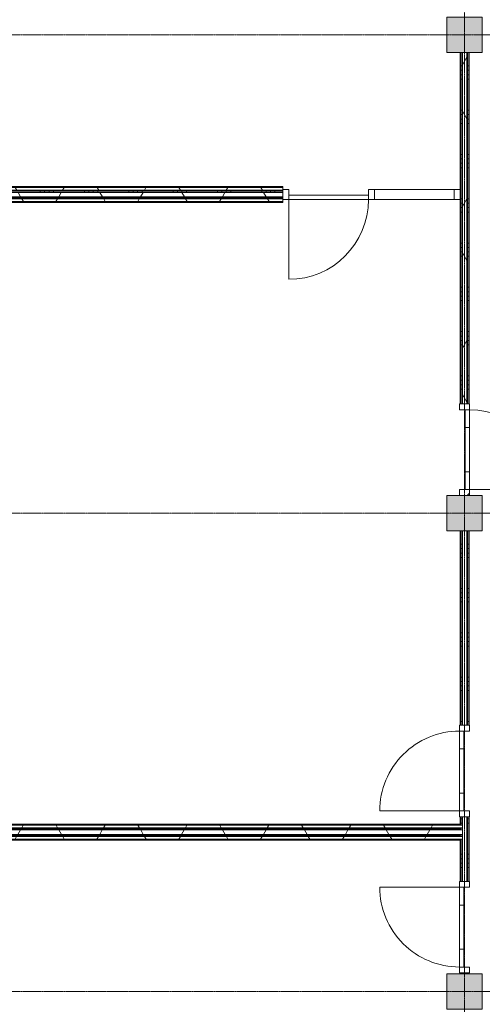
# Model space of a CAD drawing. Header units: millimetres. Extents: x -6115 to 78411, y -6358 to 59618.
# Tile 31 of 99: x 5779 to 11000, y 16056 to 27172. Entities that reach past the tile are written whole.
import ezdxf

# ---------------------------------------------------------------- set-up
doc = ezdxf.new("R2010")
doc.units = ezdxf.units.MM
doc.linetypes.add('stramien', pattern=[22.225, 12.7, -3.175, 3.175, -3.175])
for name, color, linetype, lineweight in [('00_Algemeen', 7, 'Continuous', 35), ('22_Metselwerk', 7, 'Continuous', 9), ('25_Metaalconstructiewerk', 7, 'Continuous', 9), ('30_Kozijnen-ramen-deuren', 7, 'Continuous', 9)]:
    doc.layers.add(name, color=color, linetype=linetype, lineweight=lineweight)
pattern_1 = [(180, (10850, 24500), (8e-13, -500), []), (180, (10850, 24550), (8e-13, -500), []), (180, (10850, 24600), (8e-13, -500), []), (180, (10850, 24650), (8e-13, -500), [])]
pattern_2 = [(60, (0, 0), (-692.82, 400), []), (120, (0, 0), (-692.82, -400), [])]
pattern_3 = [(180, (10850, 19100), (-3e-12, -500), []), (180, (10850, 19150), (-3e-12, -500), []), (180, (10850, 19200), (-3e-12, -500), []), (180, (10850, 19250), (-3e-12, -500), [])]
pattern_4 = [(90, (5510, 17950), (-500, 3e-13), []), (90, (5560, 17950), (-500, 3e-13), []), (90, (5610, 17950), (-500, 3e-13), []), (90, (5660, 17950), (-500, 3e-13), [])]
pattern_5 = [(90, (5510, 25147.5), (-500, 3e-13), []), (90, (5560, 25147.5), (-500, 3e-13), []), (90, (5610, 25147.5), (-500, 3e-13), []), (90, (5660, 25147.5), (-500, 3e-13), [])]

# ---------------------------------------------------------------- blocks, each defined once
blk = doc.blocks.new('Direct Shape - 2410-10368 v1 - IFC-model constructie _zonder onderbouw_ _MM21228_-1202152-02 tweede verdieping overzicht')
at = {"layer": '25_Metaalconstructiewerk'}
blk.add_hatch(color=256, dxfattribs=at).paths.add_polyline_path([(-200, -200), (200, -200), (200, 200), (-200, 200)])
for p, q in [((200, 200), (-200, 200)), ((-200, 200), (-200, -200)), ((200, -200), (200, 200)), ((-200, -200), (200, -200))]:
    blk.add_line(p, q, dxfattribs=at)
blk = doc.blocks.new('Direct Shape - NLRS_28_SC_TLB_kolom vierkant prefab_gen_AT_kolom vierkant_gen_lxb 400x400_800372-1202416-02 tweede verdieping overzicht')
blk.add_blockref('Direct Shape - 2410-10368 v1 - IFC-model constructie _zonder onderbouw_ _MM21228_-1202152-02 tweede verdieping overzicht', (0, 0))
blk = doc.blocks.new('Direct Shape - NLRS_28_SC_TLB_kolom vierkant prefab_gen_AT_kolom vierkant_gen_lxb 400x400_800374-1202418-02 tweede verdieping overzicht')
blk.add_blockref('Direct Shape - 2410-10368 v1 - IFC-model constructie _zonder onderbouw_ _MM21228_-1202152-02 tweede verdieping overzicht', (0, 0))
blk = doc.blocks.new('Direct Shape - NLRS_28_SC_TLB_kolom vierkant prefab_gen_AT_kolom vierkant_gen_lxb 400x400_800376-1202420-02 tweede verdieping overzicht')
blk.add_blockref('Direct Shape - 2410-10368 v1 - IFC-model constructie _zonder onderbouw_ _MM21228_-1202152-02 tweede verdieping overzicht', (0, 0))
blk = doc.blocks.new('2410-10368 v1 - IFC-model constructie _zonder onderbouw_ _MM21228__ifc-1-02 tweede verdieping overzicht')
at = {"layer": '25_Metaalconstructiewerk', "lineweight": 9}
for name, p in [('Direct Shape - NLRS_28_SC_TLB_kolom vierkant prefab_gen_AT_kolom vierkant_gen_lxb 400x400_800376-1202420-02 tweede verdieping overzicht', (10800, 27000)), ('Direct Shape - NLRS_28_SC_TLB_kolom vierkant prefab_gen_AT_kolom vierkant_gen_lxb 400x400_800374-1202418-02 tweede verdieping overzicht', (10800, 21600)), ('Direct Shape - NLRS_28_SC_TLB_kolom vierkant prefab_gen_AT_kolom vierkant_gen_lxb 400x400_800372-1202416-02 tweede verdieping overzicht', (10800, 16200))]:
    blk.add_blockref(name, p, dxfattribs=at)
blk = doc.blocks.new('32_AEE_VO_FIX_Binnendeuren - D_900x2300_glasstrook lariks-8015828-02 tweede verdieping overzicht')
at = {"layer": '30_Kozijnen-ramen-deuren', "true_color": 0xc0c0c0}
h = blk.add_hatch(dxfattribs=at)
h.set_pattern_fill('FP_85', color=9, style=0, pattern_type=2)
h.set_pattern_definition([(315, (-22317, 10800), (212.132, 212.132), [])])
h.paths.add_polyline_path([(-517, -57), (-450, -57), (-450, 57), (-517, 57)])
h.paths.add_polyline_path([(450, 57), (450, -57), (517, -57), (517, 57)])
at = {"layer": '30_Kozijnen-ramen-deuren'}
for p, q in [((-517, 57), (-450, 57)), ((-450, 57), (-450, -57)), ((450, 57), (517, 57)), ((450, -57), (450, 57)), ((517, 57), (517, 50)), ((-450, -57), (-517, -57)), ((-450, -57), (-450, -7)), ((-450, -7), (-250, -7)), ((-250, -57), (-450, -57)), ((-250, -7), (250, -7)), ((-250, -7), (-250, -57)), ((250, -57), (-250, -57)), ((250, -7), (450, -7)), ((250, -57), (250, -7)), ((450, -57), (250, -57)), ((450, -7), (450, -57)), ((517, -57), (450, -57)), ((517, -50), (517, -57))]:
    blk.add_line(p, q, dxfattribs=at)
blk = doc.blocks.new('32_AEE_VO_FIX_Binnendeuren - D_1800x2300_Deur_zijlicht rechts 900 lariks-V51-02 tweede verdieping overzicht')
at = {"layer": '30_Kozijnen-ramen-deuren', "true_color": 0xc0c0c0}
h = blk.add_hatch(dxfattribs=at)
h.set_pattern_fill('FP_155', color=9, style=0, pattern_type=2)
h.set_pattern_definition([(45, (-9266, -25197.5), (-212.132, 212.132), [])])
h.paths.add_polyline_path([(-450, -57), (-450, 57), (-517, 57), (-517, -57)])
h.paths.add_polyline_path([(1417, -57), (1484, -57), (1484, 57), (1417, 57)])
at = {"layer": '30_Kozijnen-ramen-deuren'}
for p, q in [((-517, 57), (-450, 57)), ((-450, 57), (-450, -57)), ((450, 57), (517, 57)), ((450, -57), (450, 57)), ((517, 57), (1417, 57)), ((517, 57), (517, -57)), ((1417, 57), (1484, 57)), ((1417, -57), (1417, 57)), ((-450, -57), (-517, -57)), ((-450, -7), (450, -7)), ((-450, -57), (-450, -7)), ((450, -57), (-450, -57)), ((450, -7), (450, -57)), ((517, -57), (450, -57)), ((1417, -57), (517, -57)), ((1484, -57), (1417, -57))]:
    blk.add_line(p, q, dxfattribs=at)
blk = doc.blocks.new('32_AEE_VO_FIX_Binnendeuren - D_900x2300_glasstrook lariks-8428318-02 tweede verdieping overzicht')
at = {"layer": '30_Kozijnen-ramen-deuren'}
for p, q in [((-450, 57), (-517, 57)), ((-517, 57), (-517, 50)), ((-250, 57), (-450, 57)), ((-450, 57), (-450, 7)), ((-450, -57), (-450, 57)), ((-450, 7), (-250, 7)), ((250, 57), (-250, 57)), ((-250, 7), (-250, 57)), ((-250, 7), (250, 7)), ((450, 57), (250, 57)), ((250, 57), (250, 7)), ((250, 7), (450, 7)), ((450, 7), (450, 57)), ((450, 57), (450, -57)), ((517, 57), (450, 57)), ((517, 50), (517, 57)), ((-517, -50), (-517, -57)), ((-517, -57), (-450, -57)), ((450, -57), (517, -57)), ((517, -57), (517, -50))]:
    blk.add_line(p, q, dxfattribs=at)
blk = doc.blocks.new('32_AEE_VO_FIX_Binnendeuren - D_900x2300_glasstrook lariks-8428316-02 tweede verdieping overzicht')
at = {"layer": '30_Kozijnen-ramen-deuren'}
for p, q in [((-517, 57), (-450, 57)), ((-517, 50), (-517, 57)), ((-450, 57), (-450, -57)), ((450, 57), (517, 57)), ((450, -57), (450, 57)), ((517, 57), (517, 50)), ((-517, -57), (-517, -50)), ((-450, -57), (-517, -57)), ((-450, -57), (-450, -7)), ((-450, -7), (-250, -7)), ((-250, -57), (-450, -57)), ((-250, -7), (250, -7)), ((-250, -7), (-250, -57)), ((250, -57), (-250, -57)), ((250, -7), (450, -7)), ((250, -57), (250, -7)), ((450, -57), (250, -57)), ((450, -7), (450, -57)), ((517, -57), (450, -57)), ((517, -50), (517, -57))]:
    blk.add_line(p, q, dxfattribs=at)
blk = doc.blocks.new('30_AEE_VO_draairichting - 30_AEE_VO_draairichting-8193168-02 tweede verdieping overzicht')
at = {"layer": '30_Kozijnen-ramen-deuren'}
blk.add_line((-450, -900), (-450, 0), dxfattribs=at)
blk.add_arc((-450, 0), 900, 270, 0, dxfattribs=at)
blk = doc.blocks.new('30_AEE_VO_draairichting - 30_AEE_VO_draairichting-8193140-02 tweede verdieping overzicht')
at = {"layer": '30_Kozijnen-ramen-deuren'}
blk.add_line((-450, 900), (-450, 0), dxfattribs=at)
blk.add_arc((-450, 0), 900, 360, 90, dxfattribs=at)

msp = doc.modelspace()

# ---------------------------------------------------------------- hatches: boundary and pattern name
at = {"layer": '22_Metselwerk'}
h = msp.add_hatch(dxfattribs=at)
h.set_pattern_fill('FP_26', color=256, angle=90, style=0, pattern_type=2)
h.set_pattern_definition(pattern_1)
h.paths.add_polyline_path([(10762.5, 22834), (10762.5, 26800), (10750, 26800), (10750, 22834)])
h = msp.add_hatch(dxfattribs=at)
h.set_pattern_fill('FP_26', color=256, angle=90, style=0, pattern_type=2)
h.set_pattern_definition(pattern_1)
h.paths.add_polyline_path([(10775, 22834), (10775, 26800), (10762.5, 26800), (10762.5, 22834)])
h = msp.add_hatch(dxfattribs=at)
h.set_pattern_fill('FP_2', color=256, angle=60, style=0, pattern_type=2)
h.set_pattern_definition(pattern_2)
h.paths.add_polyline_path([(10775, 22834), (10825, 22834), (10825, 26800), (10775, 26800)])
h = msp.add_hatch(dxfattribs=at)
h.set_pattern_fill('FP_26', color=256, angle=90, style=0, pattern_type=2)
h.set_pattern_definition(pattern_1)
h.paths.add_polyline_path([(10837.5, 22834), (10837.5, 26800), (10825, 26800), (10825, 22834)])
h = msp.add_hatch(dxfattribs=at)
h.set_pattern_fill('FP_26', color=256, angle=90, style=0, pattern_type=2)
h.set_pattern_definition(pattern_1)
h.paths.add_polyline_path([(10850, 22834), (10850, 26800), (10837.5, 26800), (10837.5, 22834)])
h = msp.add_hatch(dxfattribs=at)
h.set_pattern_fill('FP_2', color=256, angle=60, style=0, pattern_type=2)
h.set_pattern_definition(pattern_2)
h.paths.add_polyline_path([(8749, 25247.5), (8749, 25277.5), (-154.5, 25277.5), (-154.5, 25247.5), (6081.7, 25247.5)])
h = msp.add_hatch(dxfattribs=at)
h.set_pattern_fill('FP_368', color=256, angle=90, style=0, pattern_type=2)
h.set_pattern_definition([(90, (4509.5, 25247.5), (-500, 1e-12), []), (90, (4559.5, 25247.5), (-500, 1e-12), []), (90, (4609.5, 25247.5), (-500, 1e-12), []), (90, (4659.5, 25247.5), (-500, 1e-12), [])])
h.paths.add_polyline_path([(8749, 25277.5), (8749, 25287.5), (-130, 25287.5), (-130, 25277.5), (6081.7, 25277.5)])
h = msp.add_hatch(dxfattribs=at)
h.set_pattern_fill('FP_46', color=256, angle=90, style=0, pattern_type=2)
h.set_pattern_definition(pattern_5)
h.paths.add_polyline_path([(8749, 25235), (8749, 25247.5), (-130, 25247.5), (-130, 25235), (6081.7, 25235)])
h = msp.add_hatch(dxfattribs=at)
h.set_pattern_fill('FP_46', color=256, angle=90, style=0, pattern_type=2)
h.set_pattern_definition(pattern_5)
h.paths.add_polyline_path([(8749, 25222.5), (8749, 25235), (-130, 25235), (-130, 25222.5), (6081.7, 25222.5)])
h = msp.add_hatch(dxfattribs=at)
h.set_pattern_fill('FP_7', color=256, angle=60, style=0, pattern_type=2)
h.set_pattern_definition(pattern_2)
h.paths.add_polyline_path([(8749, 25117.5), (8749, 25147.5), (-154.5, 25147.5), (-154.5, 25117.5), (6081.7, 25117.5)])
h = msp.add_hatch(dxfattribs=at)
h.set_pattern_fill('FP_2', color=256, angle=60, style=0, pattern_type=2)
h.set_pattern_definition(pattern_2)
h.paths.add_polyline_path([(8749, 25172.5), (8749, 25222.5), (-130, 25222.5), (-130, 25172.5), (6081.7, 25172.5)])
h = msp.add_hatch(dxfattribs=at)
h.set_pattern_fill('FP_46', color=256, angle=90, style=0, pattern_type=2)
h.set_pattern_definition(pattern_5)
h.paths.add_polyline_path([(8749, 25160), (8749, 25172.5), (-130, 25172.5), (-130, 25160), (6081.7, 25160)])
h = msp.add_hatch(dxfattribs=at)
h.set_pattern_fill('FP_46', color=256, angle=90, style=0, pattern_type=2)
h.set_pattern_definition(pattern_5)
h.paths.add_polyline_path([(8749, 25147.5), (8749, 25160), (-130, 25160), (-130, 25147.5), (6081.7, 25147.5)])
h = msp.add_hatch(dxfattribs=at)
h.set_pattern_fill('FP_369', color=256, angle=-270, style=0, pattern_type=2)
h.set_pattern_definition([(270, (4109.5, 25147.5), (500, -9e-13), []), (270, (4059.5, 25147.5), (500, -9e-13), []), (270, (4009.5, 25147.5), (500, -9e-13), []), (270, (3959.5, 25147.5), (500, -9e-13), [])])
h.paths.add_polyline_path([(8749, 25107.5), (8749, 25117.5), (-130, 25117.5), (-130, 25107.5), (6081.7, 25107.5)])
h = msp.add_hatch(dxfattribs=at)
h.set_pattern_fill('FP_31', color=256, angle=90, style=0, pattern_type=2)
h.set_pattern_definition(pattern_3)
h.paths.add_polyline_path([(10762.5, 16400), (10762.5, 16410), (10750, 16410), (10750, 16400)])
h.paths.add_polyline_path([(10762.5, 17444), (10762.5, 17920), (10750, 17920), (10750, 17444)])
h.paths.add_polyline_path([(10750, 17950), (10762.5, 17950), (10762.5, 17975), (10750, 17975), (10750, 17962.5)])
h.paths.add_polyline_path([(10750, 18037.5), (10762.5, 18037.5), (10762.5, 18050), (10750, 18050)])
h.paths.add_polyline_path([(10762.5, 18080), (10762.5, 18173.9), (10750, 18173.9), (10750, 18080)])
h.paths.add_polyline_path([(10762.5, 19207.9), (10762.5, 21400), (10750, 21400), (10750, 19207.9)])
h = msp.add_hatch(dxfattribs=at)
h.set_pattern_fill('FP_31', color=256, angle=90, style=0, pattern_type=2)
h.set_pattern_definition(pattern_3)
h.paths.add_polyline_path([(10775, 16400), (10775, 16410), (10762.5, 16410), (10762.5, 16400)])
h.paths.add_polyline_path([(10775, 17444), (10775, 17920), (10762.5, 17920), (10762.5, 17444)])
h.paths.add_polyline_path([(10762.5, 17950), (10775, 17950), (10775, 17975), (10762.5, 17975), (10762.5, 17972.3)])
h.paths.add_polyline_path([(10762.5, 18025), (10775, 18025), (10775, 18050), (10762.5, 18050), (10762.5, 18037.5)])
h.paths.add_polyline_path([(10762.5, 18080), (10775, 18080), (10775, 18173.9), (10762.5, 18173.9)])
h.paths.add_polyline_path([(10775, 19207.9), (10775, 21400), (10762.5, 21400), (10762.5, 19207.9)])
h = msp.add_hatch(dxfattribs=at)
h.set_pattern_fill('FP_31', color=256, angle=90, style=0, pattern_type=2)
h.set_pattern_definition(pattern_3)
h.paths.add_polyline_path([(10825, 16400), (10837.5, 16400), (10837.5, 16410), (10825, 16410)])
h.paths.add_polyline_path([(10837.5, 17444), (10837.5, 18173.9), (10825, 18173.9), (10825, 17444)])
h.paths.add_polyline_path([(10837.5, 19207.9), (10837.5, 21400), (10825, 21400), (10825, 19207.9)])
h = msp.add_hatch(dxfattribs=at)
h.set_pattern_fill('FP_31', color=256, angle=90, style=0, pattern_type=2)
h.set_pattern_definition(pattern_3)
h.paths.add_polyline_path([(10837.5, 16400), (10850, 16400), (10850, 16410), (10837.5, 16410)])
h.paths.add_polyline_path([(10850, 17444), (10850, 18173.9), (10837.5, 18173.9), (10837.5, 17444)])
h.paths.add_polyline_path([(10850, 19207.9), (10850, 21400), (10837.5, 21400), (10837.5, 19207.9)])
h = msp.add_hatch(dxfattribs=at)
h.set_pattern_fill('FP_2', color=256, angle=60, style=0, pattern_type=2)
h.set_pattern_definition(pattern_2)
h.paths.add_polyline_path([(10750, 18050), (10775, 18050), (10775, 18080), (-154.5, 18080), (-154.5, 18050), (10613.8, 18050)])
h = msp.add_hatch(dxfattribs=at)
h.set_pattern_fill('FP_323', color=256, angle=90, style=0, pattern_type=2)
h.set_pattern_definition([(90, (5510, 18050), (-500, 4e-13), []), (90, (5560, 18050), (-500, 4e-13), []), (90, (5610, 18050), (-500, 4e-13), []), (90, (5660, 18050), (-500, 4e-13), [])])
h.paths.add_polyline_path([(10750, 18080), (10750, 18090), (-130, 18090), (-130, 18080), (10613.8, 18080)])
h = msp.add_hatch(dxfattribs=at)
h.set_pattern_fill('FP_45', color=256, angle=90, style=0, pattern_type=2)
h.set_pattern_definition(pattern_4)
h.paths.add_polyline_path([(10750, 18037.5), (10750, 18050), (-130, 18050), (-130, 18037.5), (10613.8, 18037.5)])
h = msp.add_hatch(dxfattribs=at)
h.set_pattern_fill('FP_45', color=256, angle=90, style=0, pattern_type=2)
h.set_pattern_definition(pattern_4)
h.paths.add_polyline_path([(10762.5, 18025), (10762.5, 18037.5), (-130, 18037.5), (-130, 18025), (10750, 18025)])
h = msp.add_hatch(dxfattribs=at)
h.set_pattern_fill('FP_2', color=256, angle=60, style=0, pattern_type=2)
h.set_pattern_definition(pattern_2)
h.paths.add_polyline_path([(10750, 17975), (10775, 17975), (10775, 18025), (-130, 18025), (-130, 17975), (10613.8, 17975)])
h = msp.add_hatch(dxfattribs=at)
h.set_pattern_fill('FP_2', color=256, angle=60, style=0, pattern_type=2)
h.set_pattern_definition(pattern_2)
h.paths.add_polyline_path([(10311.7, 17920), (10775, 17920), (10775, 17950), (-154.5, 17950), (-154.5, 17920), (9707.4, 17920)])
h = msp.add_hatch(dxfattribs=at)
h.set_pattern_fill('FP_45', color=256, angle=90, style=0, pattern_type=2)
h.set_pattern_definition(pattern_4)
h.paths.add_polyline_path([(10750, 17962.5), (10750, 17975), (-130, 17975), (-130, 17962.5), (10613.8, 17962.5)])
h = msp.add_hatch(dxfattribs=at)
h.set_pattern_fill('FP_45', color=256, angle=90, style=0, pattern_type=2)
h.set_pattern_definition(pattern_4)
h.paths.add_polyline_path([(10750, 17950), (10750, 17962.5), (-130, 17962.5), (-130, 17950), (10613.8, 17950)])
h = msp.add_hatch(dxfattribs=at)
h.set_pattern_fill('FP_324', color=256, angle=-270, style=0, pattern_type=2)
h.set_pattern_definition([(270, (5110, 17950), (500, -4e-13), []), (270, (5060, 17950), (500, -4e-13), []), (270, (5010, 17950), (500, -4e-13), []), (270, (4960, 17950), (500, -4e-13), [])])
h.paths.add_polyline_path([(10750, 17910), (10750, 17920), (-130, 17920), (-130, 17910), (10613.8, 17910)])

# ---------------------------------------------------------------- linework, layer by layer
at = {"layer": '00_Algemeen', "color": 150, "linetype": 'stramien', "lineweight": 9, "true_color": 0x0080ff}
for p, q in [((10800, -4950.1), (10800, 59018.3)), ((77811.4, 27000), (-5515.3, 27000)), ((77811.4, 21600), (-5515.3, 21600)), ((77811.4, 16200), (-5515.3, 16200))]:
    msp.add_line(p, q, dxfattribs=at)
at = {"layer": '22_Metselwerk'}
for p, q in [((10750, 26800), (10750, 22834)), ((10775, 26800), (10750, 26800)), ((10762.5, 22834), (10762.5, 26800)), ((10850, 26800), (10825, 26800)), ((10837.5, 22834), (10837.5, 26800)), ((10850, 22834), (10850, 26800)), ((8749, 25277.5), (-154.5, 25277.5)), ((-154.5, 25247.5), (8749, 25247.5)), ((8749, 25287.5), (-130, 25287.5)), ((-130, 25235), (8749, 25235)), ((8749, 25222.5), (8749, 25287.5)), ((8749, 25147.5), (-154.5, 25147.5)), ((-130, 25160), (8749, 25160)), ((8749, 25107.5), (8749, 25172.5)), ((-154.5, 25117.5), (8749, 25117.5)), ((-130, 25107.5), (8749, 25107.5)), ((10750, 22834), (10775, 22834)), ((10825, 22834), (10850, 22834)), ((10750, 21400), (10750, 19207.9)), ((10775, 21400), (10750, 21400)), ((10762.5, 19207.9), (10762.5, 21400)), ((10850, 21400), (10825, 21400)), ((10837.5, 19207.9), (10837.5, 21400)), ((10850, 19207.9), (10850, 21400)), ((10750, 19207.9), (10775, 19207.9)), ((10825, 19207.9), (10850, 19207.9)), ((10750, 18173.9), (10750, 18080)), ((10775, 18173.9), (10750, 18173.9)), ((10762.5, 18080), (10762.5, 18173.9)), ((10850, 18173.9), (10825, 18173.9)), ((10837.5, 17444), (10837.5, 18173.9)), ((10850, 17444), (10850, 18173.9)), ((-154.5, 18080), (10775, 18080)), ((-154.5, 18050), (10775, 18050)), ((10750, 18090), (-130, 18090)), ((-130, 18037.5), (10762.5, 18037.5)), ((10762.5, 18037.5), (10762.5, 18050)), ((10775, 17975), (10775, 18025)), ((10775, 17950), (-154.5, 17950)), ((10775, 17920), (-154.5, 17920)), ((-130, 17962.5), (10750, 17962.5)), ((-130, 17910), (10750, 17910)), ((10750, 17962.5), (10750, 17975)), ((10750, 17920), (10750, 17444)), ((10762.5, 17950), (10762.5, 17975)), ((10762.5, 17444), (10762.5, 17920)), ((10750, 17444), (10775, 17444)), ((10825, 17444), (10850, 17444)), ((10750, 16410), (10750, 16400)), ((10775, 16410), (10750, 16410)), ((10750, 16400), (10775, 16400)), ((10762.5, 16400), (10762.5, 16410)), ((10850, 16410), (10825, 16410)), ((10825, 16400), (10850, 16400)), ((10837.5, 16400), (10837.5, 16410)), ((10850, 16400), (10850, 16410))]:
    msp.add_line(p, q, dxfattribs=at)
at = {"layer": '22_Metselwerk', "lineweight": 18}
for p, q in [((10825, 26800), (10775, 26800)), ((10775, 22834), (10775, 26800)), ((10825, 22834), (10825, 26800)), ((-130, 25222.5), (8749, 25222.5)), ((-130, 25172.5), (8749, 25172.5)), ((8749, 25172.5), (8749, 25222.5)), ((10775, 22834), (10825, 22834)), ((10825, 21400), (10775, 21400)), ((10775, 19207.9), (10775, 21400)), ((10825, 19207.9), (10825, 21400)), ((10775, 19207.9), (10825, 19207.9)), ((10825, 18173.9), (10775, 18173.9)), ((10775, 18025), (10775, 18173.9)), ((10825, 17444), (10825, 18173.9)), ((-130, 18025), (10775, 18025)), ((-130, 17975), (10775, 17975)), ((10775, 17444), (10775, 17975)), ((10775, 17444), (10825, 17444)), ((10825, 16410), (10775, 16410)), ((10775, 16400), (10775, 16410)), ((10775, 16400), (10825, 16400)), ((10825, 16400), (10825, 16410))]:
    msp.add_line(p, q, dxfattribs=at)

# ---------------------------------------------------------------- block references
at = {"lineweight": 5}
msp.add_blockref('2410-10368 v1 - IFC-model constructie _zonder onderbouw_ _MM21228__ifc-1-02 tweede verdieping overzicht', (0, 0), dxfattribs=at)
at = {"layer": '30_Kozijnen-ramen-deuren'}
for name, p in [('32_AEE_VO_FIX_Binnendeuren - D_1800x2300_Deur_zijlicht rechts 900 lariks-V51-02 tweede verdieping overzicht', (9266, 25197.5)), ('30_AEE_VO_draairichting - 30_AEE_VO_draairichting-8193168-02 tweede verdieping overzicht', (9266, 25140.5))]:
    msp.add_blockref(name, p, dxfattribs=at)
for name, p, rotation in [('32_AEE_VO_FIX_Binnendeuren - D_900x2300_glasstrook lariks-8015828-02 tweede verdieping overzicht', (10800, 22317), 89.9999999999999), ('30_AEE_VO_draairichting - 30_AEE_VO_draairichting-8193168-02 tweede verdieping overzicht', (10857, 22317), 89.9999999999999), ('30_AEE_VO_draairichting - 30_AEE_VO_draairichting-8193140-02 tweede verdieping overzicht', (10743, 18690.9), 89.9999999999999), ('32_AEE_VO_FIX_Binnendeuren - D_900x2300_glasstrook lariks-8428318-02 tweede verdieping overzicht', (10800, 18690.9), 89.9999999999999), ('30_AEE_VO_draairichting - 30_AEE_VO_draairichting-8193168-02 tweede verdieping overzicht', (10743, 16927), 269.9999999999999), ('32_AEE_VO_FIX_Binnendeuren - D_900x2300_glasstrook lariks-8428316-02 tweede verdieping overzicht', (10800, 16927), 269.9999999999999)]:
    msp.add_blockref(name, p, dxfattribs=dict(at, rotation=rotation))

doc.saveas('drawing.dxf')
